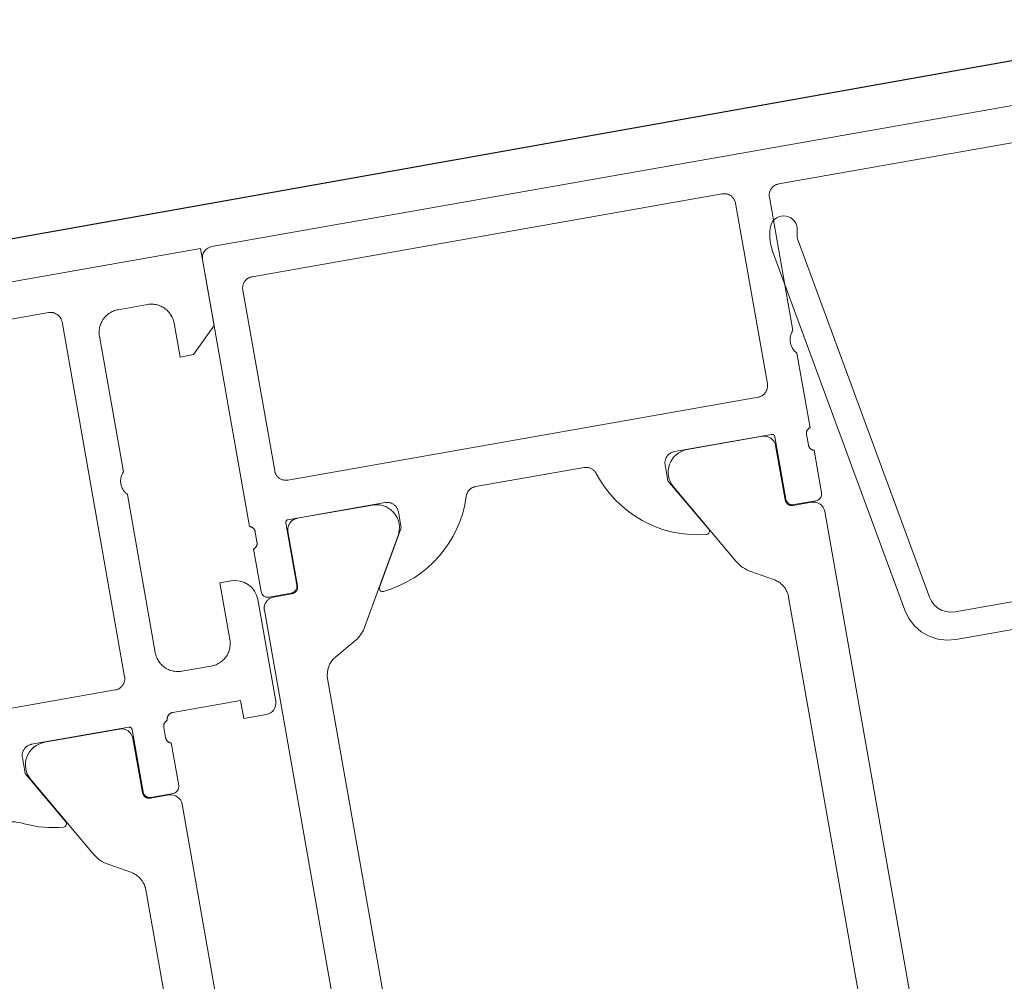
# Model space of a CAD drawing. Header units: metres. Extents: x 63115 to 703450, y -261936 to -53969.
# Tile 85 of 256: x 164026 to 164069, y -143968 to -143926. Entities that reach past the tile are written whole.
import ezdxf

# ---------------------------------------------------------------- set-up
doc = ezdxf.new("R2010")
doc.units = ezdxf.units.M
for name, color, linetype in [('_02Binnenwanden', 2, 'Continuous'), ('_03-PROJECTION', 1, 'Continuous'), ('LAYER98', 7, 'Continuous')]:
    doc.layers.add(name, color=color, linetype=linetype)

# ---------------------------------------------------------------- blocks, each defined once
blk = doc.blocks.new('schuco ruit')
at = {"layer": 'LAYER98', "color": 7, "linetype": 'Continuous', "lineweight": 9}
for points in [[(48.15, 57), (48.15, 55.5), (48.75, 55.5), (49.85, 56.6), (49.85, 60), (23.85, 60)], [(99.35, 60), (50.35, 60)], [(49.85, 59.5), (49.85, 47.7)], [(30.85, 58.4), (42.85, 58.4)], [(42.85, 58.4), (42.876, 58.399), (42.904, 58.397), (42.931, 58.393), (42.958, 58.388), (42.984, 58.382), (43.009, 58.374), (43.035, 58.365), (43.06, 58.354), (43.084, 58.342), (43.108, 58.328), (43.13, 58.314), (43.153, 58.298), (43.173, 58.281), (43.194, 58.263), (43.212, 58.244), (43.231, 58.224), (43.248, 58.203), (43.264, 58.181), (43.278, 58.158), (43.292, 58.134), (43.303, 58.11), (43.314, 58.085), (43.324, 58.06), (43.332, 58.034), (43.338, 58.008), (43.343, 57.981), (43.347, 57.954), (43.349, 57.927), (43.35, 57.9)], [(51.35, 57.9), (51.351, 57.927), (51.353, 57.954), (51.357, 57.981), (51.362, 58.007), (51.369, 58.034), (51.376, 58.06), (51.385, 58.085), (51.396, 58.11), (51.409, 58.134), (51.421, 58.158), (51.436, 58.18), (51.453, 58.202), (51.469, 58.224), (51.487, 58.244), (51.506, 58.263), (51.527, 58.281), (51.547, 58.298), (51.57, 58.314), (51.592, 58.328), (51.616, 58.342), (51.64, 58.354), (51.666, 58.365), (51.691, 58.374), (51.716, 58.382), (51.743, 58.388), (51.769, 58.393), (51.796, 58.397), (51.823, 58.399), (51.85, 58.4)], [(51.85, 58.4), (72.65, 58.4)], [(72.65, 58.4), (72.677, 58.399), (72.705, 58.397), (72.731, 58.393), (72.757, 58.388), (72.784, 58.382), (72.81, 58.374), (72.835, 58.365), (72.86, 58.354), (72.884, 58.342), (72.908, 58.328), (72.931, 58.314), (72.953, 58.298), (72.974, 58.281), (72.994, 58.263), (73.013, 58.244), (73.032, 58.224), (73.048, 58.202), (73.064, 58.18), (73.079, 58.158), (73.092, 58.134), (73.104, 58.11), (73.115, 58.085), (73.125, 58.06), (73.132, 58.034), (73.138, 58.007), (73.144, 57.981), (73.147, 57.954), (73.15, 57.927), (73.15, 57.9)], [(74.65, 57.9), (74.651, 57.927), (74.653, 57.954), (74.657, 57.981), (74.662, 58.007), (74.668, 58.034), (74.676, 58.06), (74.686, 58.085), (74.697, 58.11), (74.708, 58.134), (74.722, 58.158), (74.737, 58.18), (74.752, 58.202), (74.769, 58.224), (74.788, 58.244), (74.806, 58.263), (74.827, 58.281), (74.848, 58.298), (74.87, 58.314), (74.892, 58.328), (74.917, 58.342), (74.94, 58.354), (74.965, 58.365), (74.991, 58.374), (75.016, 58.382), (75.042, 58.388), (75.07, 58.393), (75.096, 58.397), (75.124, 58.399), (75.15, 58.4)], [(75.15, 58.4), (90.75, 58.4)], [(44.85, 57), (44.851, 57.055), (44.856, 57.109), (44.863, 57.162), (44.874, 57.215), (44.886, 57.268), (44.902, 57.32), (44.92, 57.371), (44.942, 57.42), (44.966, 57.469), (44.993, 57.516), (45.022, 57.562), (45.054, 57.606), (45.087, 57.648), (45.124, 57.688), (45.163, 57.726), (45.203, 57.763), (45.245, 57.797), (45.289, 57.828), (45.334, 57.857), (45.381, 57.884), (45.43, 57.908), (45.48, 57.929), (45.531, 57.948), (45.583, 57.964), (45.635, 57.977), (45.688, 57.987), (45.742, 57.995), (45.795, 57.999), (45.85, 58)], [(45.85, 58), (47.15, 58)], [(47.15, 58), (47.204, 57.999), (47.258, 57.995), (47.312, 57.987), (47.365, 57.977), (47.417, 57.964), (47.469, 57.948), (47.52, 57.929), (47.57, 57.908), (47.619, 57.884), (47.666, 57.857), (47.711, 57.828), (47.755, 57.797), (47.797, 57.763), (47.837, 57.726), (47.875, 57.688), (47.912, 57.648), (47.946, 57.606), (47.978, 57.562), (48.006, 57.516), (48.034, 57.469), (48.057, 57.42), (48.079, 57.371), (48.097, 57.32), (48.114, 57.268), (48.126, 57.215), (48.136, 57.162), (48.144, 57.109), (48.148, 57.055), (48.15, 57)], [(43.35, 57.9), (43.35, 42.2)], [(51.35, 49.9), (51.35, 57.9)], [(73.15, 57.9), (73.15, 49.9)], [(74.65, 52), (74.65, 57.9)], [(44.85, 51), (44.85, 57)], [(90.75, 38.7), (79.479, 38.7), (79.281, 38.72), (79.091, 38.778), (78.917, 38.873), (78.764, 39), (78.64, 39.155), (78.549, 39.332), (78.495, 39.522), (75.56, 55.782), (75.547, 55.89), (75.546, 55.999), (75.557, 56.107), (75.58, 56.214), (75.591, 56.259), (75.61, 56.366), (75.608, 56.475), (75.586, 56.581), (75.545, 56.682), (75.487, 56.773), (75.413, 56.853), (75.325, 56.917), (75.227, 56.963), (75.122, 56.992), (75.014, 57), (74.906, 56.988), (74.801, 56.957), (74.706, 56.907), (74.62, 56.84), (74.547, 56.759), (74.492, 56.666), (74.455, 56.564), (74.418, 56.428), (74.374, 56.215), (74.352, 55.998), (74.354, 55.78), (74.38, 55.563), (77.342, 39.145), (77.452, 38.763), (77.633, 38.41), (77.882, 38.1), (78.187, 37.846), (78.536, 37.656), (78.916, 37.54), (79.31, 37.5), (93.05, 37.5)], [(74.65, 51), (74.624, 51.029), (74.599, 51.06), (74.576, 51.092), (74.555, 51.125), (74.536, 51.159), (74.518, 51.195), (74.502, 51.231), (74.489, 51.268), (74.477, 51.305), (74.467, 51.344), (74.459, 51.382), (74.455, 51.421), (74.452, 51.46), (74.451, 51.5), (74.452, 51.539), (74.455, 51.579), (74.459, 51.618), (74.467, 51.656), (74.477, 51.695), (74.489, 51.732), (74.502, 51.769), (74.518, 51.805), (74.536, 51.841), (74.555, 51.875), (74.576, 51.908), (74.599, 51.94), (74.624, 51.971), (74.65, 52)], [(44.85, 50), (44.824, 50.029), (44.798, 50.06), (44.776, 50.092), (44.754, 50.125), (44.735, 50.159), (44.717, 50.195), (44.702, 50.231), (44.688, 50.268), (44.676, 50.305), (44.667, 50.344), (44.66, 50.382), (44.654, 50.421), (44.651, 50.461), (44.65, 50.5), (44.651, 50.539), (44.654, 50.579), (44.66, 50.618), (44.667, 50.656), (44.676, 50.695), (44.688, 50.732), (44.702, 50.769), (44.717, 50.805), (44.735, 50.841), (44.754, 50.875), (44.776, 50.908), (44.798, 50.94), (44.824, 50.971), (44.85, 51)], [(74.65, 47.7), (74.65, 51)], [(44.85, 43), (44.85, 50)], [(51.85, 49.4), (51.823, 49.401), (51.796, 49.403), (51.769, 49.406), (51.743, 49.412), (51.716, 49.418), (51.691, 49.426), (51.666, 49.435), (51.64, 49.446), (51.616, 49.458), (51.592, 49.471), (51.57, 49.486), (51.547, 49.502), (51.527, 49.519), (51.506, 49.537), (51.487, 49.556), (51.469, 49.576), (51.453, 49.597), (51.436, 49.619), (51.421, 49.642), (51.409, 49.666), (51.396, 49.69), (51.385, 49.715), (51.376, 49.74), (51.369, 49.766), (51.362, 49.792), (51.357, 49.819), (51.353, 49.846), (51.351, 49.873), (51.35, 49.9)], [(73.15, 49.9), (73.15, 49.873), (73.147, 49.846), (73.144, 49.819), (73.138, 49.792), (73.132, 49.766), (73.125, 49.74), (73.115, 49.715), (73.104, 49.69), (73.092, 49.666), (73.079, 49.642), (73.064, 49.619), (73.048, 49.597), (73.032, 49.576), (73.013, 49.556), (72.994, 49.537), (72.974, 49.519), (72.953, 49.502), (72.931, 49.486), (72.908, 49.471), (72.884, 49.458), (72.86, 49.446), (72.835, 49.435), (72.81, 49.426), (72.784, 49.418), (72.757, 49.412), (72.731, 49.406), (72.705, 49.403), (72.677, 49.401), (72.65, 49.4)], [(72.65, 49.4), (51.85, 49.4)], [(49.85, 47.7), (49.865, 47.695), (49.878, 47.69), (49.893, 47.684), (49.906, 47.677), (49.919, 47.669), (49.932, 47.661), (49.944, 47.652), (49.956, 47.642), (49.966, 47.632), (49.977, 47.621), (49.987, 47.609), (49.997, 47.597), (50.005, 47.585), (50.013, 47.572), (50.02, 47.559), (50.027, 47.545), (50.033, 47.531), (50.038, 47.517), (50.042, 47.502), (50.044, 47.487), (50.047, 47.472), (50.049, 47.457), (50.05, 47.442), (50.05, 47.427)], [(51.43, 47.58), (51.43, 47.587), (51.431, 47.593), (51.432, 47.6), (51.433, 47.606), (51.434, 47.612), (51.436, 47.619), (51.439, 47.625), (51.441, 47.631), (51.444, 47.636), (51.448, 47.642), (51.451, 47.648), (51.455, 47.653), (51.458, 47.658), (51.463, 47.663), (51.467, 47.667), (51.472, 47.672), (51.477, 47.676), (51.483, 47.68), (51.488, 47.683), (51.494, 47.686), (51.5, 47.689), (51.505, 47.692), (51.512, 47.694), (51.518, 47.696), (51.524, 47.698), (51.531, 47.699), (51.538, 47.699), (51.543, 47.7), (51.55, 47.7)], [(51.459, 47.19), (51.46, 47.217), (51.462, 47.244), (51.466, 47.271), (51.471, 47.297), (51.478, 47.324), (51.486, 47.35), (51.496, 47.375), (51.506, 47.4), (51.518, 47.424), (51.532, 47.448), (51.546, 47.47), (51.562, 47.493), (51.579, 47.514), (51.597, 47.534), (51.616, 47.553), (51.636, 47.571), (51.658, 47.588), (51.679, 47.604), (51.702, 47.618), (51.726, 47.632), (51.75, 47.644), (51.775, 47.655), (51.8, 47.664), (51.826, 47.672), (51.852, 47.678), (51.879, 47.683), (51.906, 47.687), (51.933, 47.689), (51.959, 47.69)], [(51.55, 47.7), (55.85, 47.7)], [(51.959, 47.69), (55.287, 47.69)], [(55.287, 47.69), (55.34, 47.688), (55.394, 47.684), (55.448, 47.677), (55.5, 47.667), (55.552, 47.654), (55.604, 47.638), (55.654, 47.62), (55.704, 47.599), (55.751, 47.575), (55.798, 47.549), (55.844, 47.521), (55.887, 47.49), (55.929, 47.456), (55.97, 47.42), (56.008, 47.383), (56.044, 47.343), (56.079, 47.302), (56.11, 47.258), (56.139, 47.213), (56.166, 47.167), (56.19, 47.119), (56.212, 47.07), (56.231, 47.019), (56.248, 46.968), (56.261, 46.916), (56.272, 46.864), (56.28, 46.811), (56.285, 46.757), (56.287, 46.703), (56.286, 46.65), (56.283, 46.596), (56.276, 46.543), (56.267, 46.49), (56.254, 46.438), (56.24, 46.386), (56.222, 46.335), (56.202, 46.286), (56.178, 46.237), (56.153, 46.19)], [(55.85, 47.7), (55.877, 47.699), (55.904, 47.697), (55.931, 47.694), (55.958, 47.688), (55.984, 47.682), (56.009, 47.674), (56.036, 47.665), (56.06, 47.654), (56.084, 47.642), (56.108, 47.629), (56.13, 47.614), (56.153, 47.598), (56.173, 47.581), (56.194, 47.563), (56.213, 47.544), (56.231, 47.524), (56.249, 47.503), (56.264, 47.481), (56.279, 47.458), (56.292, 47.434), (56.304, 47.41), (56.315, 47.385), (56.324, 47.36), (56.332, 47.334), (56.338, 47.308), (56.343, 47.281), (56.347, 47.254), (56.349, 47.227), (56.35, 47.2)], [(59.374, 47.352), (59.383, 47.378), (59.393, 47.404), (59.405, 47.428), (59.418, 47.452), (59.433, 47.476), (59.449, 47.498), (59.465, 47.52), (59.484, 47.54), (59.502, 47.56), (59.523, 47.578), (59.544, 47.595), (59.566, 47.612), (59.589, 47.627), (59.613, 47.64), (59.637, 47.653), (59.663, 47.664), (59.688, 47.673), (59.714, 47.681), (59.742, 47.688), (59.768, 47.693), (59.795, 47.697), (59.823, 47.699), (59.85, 47.7)], [(59.85, 47.7), (64.65, 47.7)], [(64.65, 47.7), (64.677, 47.699), (64.705, 47.697), (64.732, 47.693), (64.759, 47.688), (64.786, 47.681), (64.812, 47.673), (64.837, 47.664), (64.863, 47.653), (64.887, 47.64), (64.911, 47.627), (64.934, 47.612), (64.956, 47.595), (64.977, 47.578), (64.998, 47.56), (65.016, 47.54), (65.035, 47.52), (65.051, 47.498), (65.067, 47.476), (65.082, 47.452), (65.095, 47.428), (65.107, 47.404), (65.118, 47.378), (65.126, 47.352)], [(68.15, 47.2), (68.151, 47.227), (68.153, 47.254), (68.157, 47.281), (68.162, 47.307), (68.168, 47.333), (68.176, 47.359), (68.186, 47.385), (68.197, 47.41), (68.208, 47.434), (68.222, 47.458), (68.236, 47.48), (68.252, 47.502), (68.269, 47.523), (68.288, 47.543), (68.306, 47.563), (68.327, 47.581), (68.347, 47.598), (68.37, 47.614), (68.392, 47.628), (68.416, 47.641), (68.44, 47.653), (68.465, 47.664), (68.491, 47.674), (68.516, 47.681), (68.542, 47.688), (68.569, 47.693), (68.596, 47.697), (68.624, 47.699), (68.65, 47.7)], [(68.65, 47.7), (72.951, 47.7)], [(72.54, 47.69), (69.212, 47.69)], [(72.951, 47.7), (72.957, 47.699), (72.963, 47.699), (72.969, 47.698), (72.976, 47.697), (72.982, 47.695), (72.989, 47.693), (72.995, 47.691), (73, 47.688), (73.006, 47.686), (73.012, 47.682), (73.018, 47.679), (73.023, 47.675), (73.028, 47.671), (73.033, 47.667), (73.038, 47.662), (73.042, 47.657), (73.045, 47.652), (73.049, 47.647), (73.053, 47.642), (73.056, 47.636), (73.059, 47.63), (73.062, 47.624), (73.064, 47.618), (73.066, 47.612), (73.068, 47.605), (73.069, 47.599), (73.07, 47.593), (73.07, 47.586), (73.07, 47.58)], [(74.451, 47.427), (74.451, 47.442), (74.452, 47.457), (74.453, 47.472), (74.456, 47.487), (74.458, 47.502), (74.463, 47.516), (74.468, 47.531), (74.474, 47.545), (74.48, 47.558), (74.488, 47.572), (74.496, 47.585), (74.504, 47.597), (74.513, 47.609), (74.523, 47.621), (74.534, 47.632), (74.544, 47.642), (74.556, 47.652), (74.569, 47.661), (74.582, 47.669), (74.594, 47.677), (74.608, 47.684), (74.622, 47.69), (74.636, 47.695), (74.65, 47.7)], [(50.05, 47.427), (50.05, 46.973)], [(51.43, 44.82), (51.43, 47.58)], [(56.35, 47.2), (56.35, 46.5), (54.968, 44.107)], [(69.532, 44.107), (68.15, 46.5), (68.15, 47.2)], [(73.07, 47.58), (73.07, 44.82)], [(74.451, 46.973), (74.451, 47.427)], [(50.05, 46.973), (50.05, 46.958), (50.049, 46.943), (50.047, 46.928), (50.044, 46.913), (50.042, 46.898), (50.038, 46.884), (50.033, 46.869), (50.027, 46.855), (50.02, 46.842), (50.013, 46.828), (50.005, 46.815), (49.997, 46.803), (49.987, 46.791), (49.977, 46.78), (49.966, 46.769), (49.956, 46.758), (49.944, 46.749), (49.932, 46.74), (49.919, 46.731), (49.906, 46.723), (49.892, 46.717), (49.878, 46.71), (49.865, 46.705), (49.85, 46.7)], [(51.46, 44.79), (51.459, 47.19)], [(73.04, 44.79), (73.04, 47.19)], [(74.65, 46.7), (74.636, 46.705), (74.622, 46.71), (74.608, 46.716), (74.594, 46.723), (74.582, 46.731), (74.569, 46.739), (74.556, 46.748), (74.544, 46.758), (74.534, 46.768), (74.523, 46.779), (74.513, 46.791), (74.504, 46.803), (74.496, 46.815), (74.488, 46.828), (74.48, 46.841), (74.474, 46.855), (74.468, 46.869), (74.463, 46.884), (74.458, 46.898), (74.456, 46.913), (74.453, 46.928), (74.452, 46.943), (74.451, 46.958), (74.451, 46.973)], [(49.85, 46.7), (49.85, 44.82)], [(74.65, 44.82), (74.65, 46.7)], [(56.153, 46.19), (54.039, 42.529)], [(68.347, 46.19), (70.46, 42.529)], [(48.65, 45.5), (48.15, 45.5), (48.15, 43)], [(73.339, 44.49), (73.324, 44.49), (73.307, 44.492), (73.291, 44.494), (73.275, 44.497), (73.259, 44.501), (73.244, 44.506), (73.228, 44.511), (73.213, 44.518), (73.199, 44.525), (73.185, 44.533), (73.171, 44.542), (73.158, 44.551), (73.145, 44.561), (73.133, 44.572), (73.122, 44.584), (73.111, 44.596), (73.101, 44.608), (73.091, 44.622), (73.083, 44.635), (73.075, 44.649), (73.067, 44.664), (73.061, 44.679), (73.055, 44.694), (73.05, 44.71), (73.046, 44.726), (73.043, 44.741), (73.042, 44.758), (73.04, 44.774), (73.04, 44.79)], [(49.65, 40), (49.65, 44.5)], [(49.85, 43.99), (49.85, 44.017), (49.853, 44.044), (49.856, 44.071), (49.862, 44.097), (49.868, 44.124), (49.876, 44.15), (49.885, 44.175), (49.896, 44.2), (49.908, 44.224), (49.921, 44.248), (49.936, 44.271), (49.952, 44.292), (49.969, 44.314), (49.987, 44.334), (50.006, 44.353), (50.026, 44.371), (50.047, 44.388), (50.069, 44.404), (50.092, 44.418), (50.116, 44.432), (50.14, 44.444), (50.165, 44.455), (50.19, 44.464), (50.216, 44.472), (50.243, 44.478), (50.269, 44.483), (50.295, 44.487), (50.323, 44.489), (50.35, 44.49)], [(50.15, 44.52), (51.13, 44.52)], [(50.35, 44.49), (51.161, 44.49)], [(74.15, 44.49), (73.339, 44.49)], [(73.371, 44.52), (74.35, 44.52)], [(49.85, 18.91), (49.85, 43.99)], [(74.65, 18.91), (74.65, 43.99)], [(45.85, 42), (45.795, 42.001), (45.742, 42.006), (45.688, 42.013), (45.635, 42.023), (45.583, 42.036), (45.531, 42.052), (45.48, 42.071), (45.43, 42.093), (45.381, 42.116), (45.334, 42.143), (45.289, 42.172), (45.245, 42.204), (45.203, 42.238), (45.163, 42.274), (45.124, 42.312), (45.087, 42.353), (45.054, 42.395), (45.022, 42.439), (44.993, 42.484), (44.966, 42.531), (44.942, 42.58), (44.92, 42.63), (44.902, 42.681), (44.886, 42.732), (44.874, 42.785), (44.863, 42.838), (44.856, 42.892), (44.851, 42.946), (44.85, 43)], [(48.15, 43), (48.148, 42.946), (48.144, 42.892), (48.136, 42.838), (48.126, 42.785), (48.114, 42.732), (48.097, 42.681), (48.079, 42.63), (48.057, 42.58), (48.034, 42.531), (48.006, 42.484), (47.978, 42.439), (47.946, 42.395), (47.912, 42.353), (47.875, 42.312), (47.837, 42.274), (47.797, 42.238), (47.755, 42.204), (47.711, 42.172), (47.666, 42.143), (47.619, 42.116), (47.57, 42.093), (47.52, 42.071), (47.469, 42.052), (47.417, 42.036), (47.365, 42.023), (47.312, 42.013), (47.258, 42.006), (47.204, 42.001), (47.15, 42)], [(54.039, 42.529), (53.997, 42.46), (53.952, 42.394), (53.902, 42.33), (53.85, 42.27), (53.794, 42.211), (53.736, 42.156), (53.674, 42.105), (53.61, 42.056), (53.543, 42.012), (53.474, 41.97)], [(43.35, 42.2), (43.349, 42.173), (43.347, 42.146), (43.343, 42.119), (43.338, 42.093), (43.332, 42.066), (43.324, 42.04), (43.314, 42.015), (43.303, 41.99), (43.292, 41.966), (43.278, 41.942), (43.264, 41.919), (43.248, 41.897), (43.231, 41.876), (43.212, 41.856), (43.194, 41.837), (43.173, 41.819), (43.153, 41.802), (43.13, 41.786), (43.108, 41.771), (43.084, 41.758), (43.06, 41.746), (43.035, 41.736), (43.009, 41.726), (42.984, 41.718), (42.958, 41.712), (42.931, 41.707), (42.904, 41.703), (42.876, 41.701), (42.85, 41.7)], [(42.85, 41.7), (30.85, 41.7)], [(47.15, 42), (45.85, 42)], [(53.474, 41.97), (52.56, 41.458)], [(71.026, 41.97), (71.939, 41.458)], [(71.939, 41.458), (71.985, 41.43), (72.029, 41.401), (72.071, 41.369), (72.112, 41.335), (72.151, 41.299), (72.187, 41.261), (72.222, 41.221), (72.254, 41.179), (72.285, 41.136), (72.313, 41.091), (72.338, 41.044), (72.362, 40.997), (72.382, 40.948), (72.4, 40.898), (72.415, 40.847), (72.427, 40.796), (72.437, 40.744), (72.444, 40.691), (72.449, 40.638), (72.45, 40.586)], [(52.05, 40.586), (52.05, 22.314)], [(72.45, 40.586), (72.45, 22.314)], [(38.35, 39.5), (38.351, 39.527), (38.353, 39.554), (38.357, 39.581), (38.362, 39.607), (38.368, 39.634), (38.376, 39.66), (38.385, 39.685), (38.396, 39.71), (38.408, 39.734), (38.421, 39.758), (38.436, 39.781), (38.452, 39.802), (38.469, 39.824), (38.487, 39.844), (38.506, 39.863), (38.526, 39.881), (38.547, 39.898), (38.569, 39.914), (38.592, 39.928), (38.616, 39.942), (38.64, 39.954), (38.665, 39.965), (38.69, 39.974), (38.716, 39.982), (38.743, 39.988), (38.769, 39.993), (38.795, 39.997), (38.823, 39.999), (38.85, 40)], [(38.85, 40), (43.15, 40)], [(42.741, 39.99), (39.414, 39.99)], [(43.15, 40), (43.157, 40), (43.163, 39.999), (43.169, 39.998), (43.175, 39.997), (43.182, 39.996), (43.188, 39.994), (43.194, 39.991), (43.2, 39.989), (43.206, 39.986), (43.211, 39.983), (43.217, 39.979), (43.222, 39.976), (43.227, 39.971), (43.232, 39.967), (43.237, 39.962), (43.242, 39.958), (43.246, 39.953), (43.25, 39.947), (43.252, 39.942), (43.255, 39.936), (43.258, 39.93), (43.261, 39.924), (43.263, 39.918), (43.265, 39.912), (43.267, 39.906), (43.268, 39.899), (43.269, 39.893), (43.27, 39.886), (43.27, 39.88)], [(44.65, 39.727), (44.65, 39.742), (44.651, 39.757), (44.653, 39.772), (44.655, 39.787), (44.659, 39.802), (44.663, 39.816), (44.667, 39.831), (44.673, 39.845), (44.68, 39.858), (44.687, 39.872), (44.695, 39.885), (44.704, 39.897), (44.712, 39.909), (44.723, 39.92), (44.733, 39.931), (44.745, 39.942), (44.756, 39.951), (44.768, 39.96), (44.781, 39.969), (44.793, 39.977), (44.807, 39.983), (44.821, 39.99), (44.835, 39.995), (44.85, 40)], [(44.85, 40), (44.85, 40.016), (44.851, 40.032), (44.854, 40.048), (44.857, 40.064), (44.861, 40.08), (44.866, 40.096), (44.871, 40.111), (44.877, 40.126), (44.884, 40.14), (44.893, 40.155), (44.902, 40.168), (44.911, 40.181), (44.921, 40.194), (44.932, 40.206), (44.944, 40.218), (44.956, 40.229), (44.968, 40.239), (44.982, 40.248), (44.996, 40.257), (45.009, 40.265), (45.024, 40.272), (45.039, 40.279), (45.054, 40.284), (45.07, 40.289), (45.085, 40.293), (45.101, 40.296), (45.118, 40.298), (45.133, 40.3), (45.15, 40.3)], [(45.15, 40.3), (48.15, 40.3), (48.15, 39.5), (49.15, 39.5)], [(39.728, 36.412), (38.35, 38.8), (38.35, 39.5)], [(43.241, 37.09), (43.241, 39.49)], [(43.27, 39.88), (43.27, 37.12)], [(44.65, 39.273), (44.65, 39.727)], [(44.85, 39), (44.835, 39.004), (44.821, 39.01), (44.807, 39.016), (44.793, 39.023), (44.781, 39.031), (44.768, 39.039), (44.756, 39.048), (44.745, 39.058), (44.733, 39.068), (44.723, 39.079), (44.712, 39.091), (44.704, 39.103), (44.695, 39.115), (44.687, 39.128), (44.68, 39.141), (44.673, 39.155), (44.667, 39.169), (44.663, 39.183), (44.659, 39.198), (44.655, 39.213), (44.653, 39.228), (44.651, 39.243), (44.65, 39.258), (44.65, 39.273)], [(44.85, 37.12), (44.85, 39)], [(38.547, 38.49), (40.662, 34.829)], [(43.541, 36.79), (43.524, 36.791), (43.507, 36.792), (43.492, 36.794), (43.476, 36.797), (43.46, 36.801), (43.445, 36.806), (43.429, 36.812), (43.415, 36.818), (43.4, 36.825), (43.385, 36.833), (43.372, 36.842), (43.359, 36.851), (43.346, 36.862), (43.333, 36.872), (43.323, 36.884), (43.312, 36.896), (43.301, 36.909), (43.292, 36.922), (43.283, 36.936), (43.275, 36.95), (43.268, 36.964), (43.261, 36.979), (43.256, 36.994), (43.251, 37.01), (43.248, 37.026), (43.245, 37.042), (43.242, 37.058), (43.241, 37.074), (43.241, 37.09)], [(35.771, 36.647), (35.898, 36.704), (36.029, 36.754), (36.162, 36.796), (36.296, 36.831), (36.433, 36.857), (36.572, 36.877), (36.71, 36.889), (36.85, 36.892), (36.989, 36.889), (37.128, 36.877), (37.266, 36.857), (37.403, 36.831), (37.539, 36.796), (37.671, 36.754), (37.801, 36.704), (37.929, 36.647)], [(44.35, 36.79), (43.541, 36.79)], [(43.57, 36.82), (44.549, 36.82)], [(49.15, 20.25), (44.85, 20.25), (44.85, 36.29)], [(41.226, 34.271), (42.14, 33.758)], [(42.14, 33.758), (42.185, 33.73), (42.229, 33.701), (42.272, 33.669), (42.312, 33.635), (42.351, 33.599), (42.388, 33.561), (42.422, 33.521), (42.456, 33.479), (42.486, 33.436), (42.513, 33.391), (42.539, 33.344), (42.562, 33.297), (42.583, 33.248), (42.6, 33.198), (42.616, 33.147), (42.628, 33.096), (42.638, 33.044), (42.645, 32.991), (42.649, 32.939), (42.651, 32.886)], [(42.651, 32.886), (42.65, 14.615)]]:
    blk.add_lwpolyline(points, dxfattribs=at)
for points in [[(50.35, 60, 0.414568), (49.85, 59.5)], [(69.212, 47.69, 0.57735), (68.347, 46.19)], [(73.04, 47.19, 0.414254), (72.54, 47.69)], [(55.102, 43.901, 0.299183), (59.375, 47.352)], [(65.126, 47.352, 0.299214), (69.399, 43.9)], [(49.65, 44.5, 0.414188), (48.65, 45.5)], [(49.85, 44.82, 0.414214), (50.15, 44.52)], [(51.13, 44.52, 0.414214), (51.43, 44.82)], [(51.161, 44.49, 0.414254), (51.46, 44.79)], [(73.07, 44.82, 0.414214), (73.371, 44.52)], [(74.35, 44.52, 0.414214), (74.65, 44.82)], [(74.65, 43.99, 0.414214), (74.15, 44.49)], [(54.968, 44.107, 0.610538), (55.102, 43.901)], [(69.399, 43.9, 0.610538), (69.532, 44.107)], [(70.46, 42.529, 0.134733), (71.026, 41.97)], [(52.56, 41.458, 0.271196), (52.05, 40.586)], [(39.414, 39.99, 0.57735), (38.547, 38.49)], [(43.241, 39.49, 0.414254), (42.741, 39.99)], [(49.15, 39.5, 0.414232), (49.65, 40)], [(43.27, 37.12, 0.414214), (43.57, 36.82)], [(44.549, 36.82, 0.414214), (44.85, 37.12)], [(37.929, 36.647, 0.093543), (39.598, 36.204)], [(44.85, 36.29, 0.414201), (44.35, 36.79)], [(39.598, 36.204, 0.602017), (39.729, 36.412)], [(40.662, 34.829, 0.134733), (41.226, 34.271)]]:
    blk.add_lwpolyline(points, format="xyb", dxfattribs=at)
blk = doc.blocks.new('pui_02')
at = {"layer": '_03-PROJECTION'}
blk.add_lwpolyline([(3683.244, -2153.989), (2813.27, -2519.632), (1888.232, -2684.239), (1593.735, -2716.683), (0, -2821.903)], dxfattribs=at)
at = {"layer": '_03-PROJECTION', "rotation": 9.999999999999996}
blk.add_blockref('schuco ruit', (1896.035, -2745.599), dxfattribs=at)

msp = doc.modelspace()

# ---------------------------------------------------------------- block references
at = {"layer": '_02Binnenwanden'}
msp.add_blockref('pui_02', (162099.369, -141258.61), dxfattribs=at)

doc.saveas('drawing.dxf')
